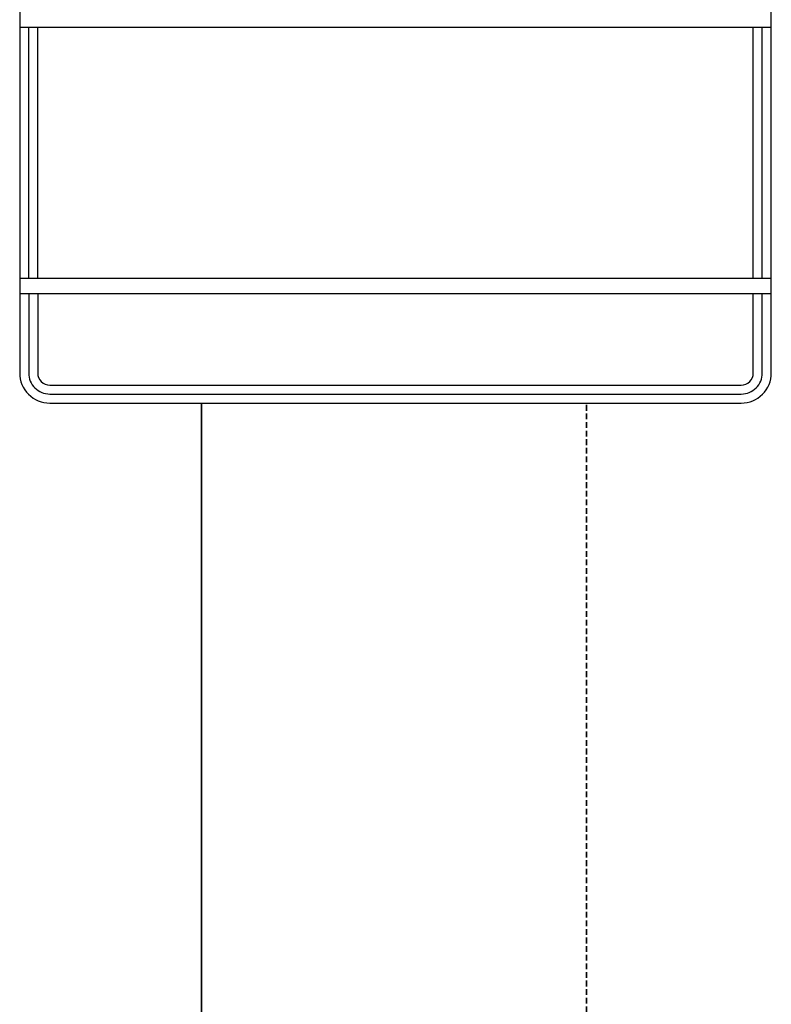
# Model space of a CAD drawing. Header units: millimetres. Extents: x -727 to 69715, y -15705 to 98123.
# Tile 159 of 256: x 38818 to 39068, y -9149 to -8822. Entities that reach past the tile are written whole.
import ezdxf

# ---------------------------------------------------------------- set-up
doc = ezdxf.new("R2010")
doc.units = ezdxf.units.MM
doc.linetypes.add('VERDECKT', pattern=[9.525, 6.35, -3.175])
doc.layers.add('UT_SCHÉMA_PŘÍVOD', color=10, linetype='Continuous', lineweight=35)
doc.layers.add('UT_SCHÉMA_ZPÁTEČKA', color=172, linetype='VERDECKT', lineweight=35)

msp = doc.modelspace()

# ---------------------------------------------------------------- linework, layer by layer
at = {"color": 0, "lineweight": -2}
for points in [[(38818.36, -8912.67), (38818.36, -8939.36, 0.414214), (38828.36, -8949.36), (39058.36, -8949.36, 0.414214), (39068.36, -8939.36), (39068.36, -8559.36, 0.414214), (39058.36, -8549.36), (38828.36, -8549.36, 0.414214), (38818.36, -8559.36), (38818.36, -8912.87)], [(38821.36, -8912.87), (38821.36, -8939.36, 0.414214), (38828.36, -8946.36), (39058.36, -8946.36, 0.414214), (39065.36, -8939.36), (39065.36, -8912.87)], [(38824.36, -8912.87), (38824.36, -8939.36, 0.414214), (38828.36, -8943.36), (39058.36, -8943.36, 0.414214), (39062.36, -8939.36), (39062.36, -8912.87)]]:
    msp.add_lwpolyline(points, format="xyb", dxfattribs=at)
for points in [[(38818.36, -8824.36), (39068.36, -8824.36)], [(38821.36, -8907.87), (38821.36, -8824.36)], [(38824.36, -8907.87), (38824.36, -8824.36)], [(39062.36, -8907.87), (39062.36, -8824.36)], [(39065.36, -8907.87), (39065.36, -8824.36)], [(38818.36, -8907.87), (39068.36, -8907.87)], [(38818.36, -8912.87), (39068.36, -8912.87)]]:
    msp.add_lwpolyline(points, dxfattribs=at)
at = {"layer": 'UT_SCHÉMA_PŘÍVOD'}
msp.add_line((38878.82, -9446.69), (38878.82, -8949.36), dxfattribs=at)
at = {"layer": 'UT_SCHÉMA_ZPÁTEČKA', "ltscale": 0.3}
msp.add_line((39006.91, -9657.69), (39006.91, -8949.36), dxfattribs=at)

doc.saveas('drawing.dxf')
